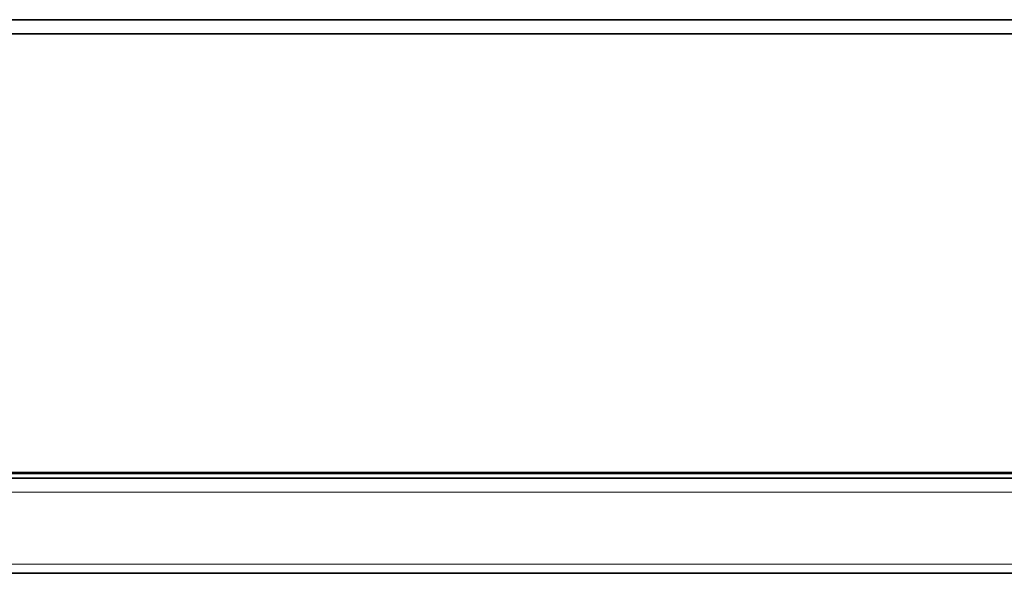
# Model space of a CAD drawing. Header units: millimetres. Extents: x 5 to 415, y 5 to 292.
# Tile 20 of 199: x 116 to 137, y 52 to 63. Entities that reach past the tile are written whole.
import ezdxf

# ---------------------------------------------------------------- set-up
doc = ezdxf.new("R2010")
doc.units = ezdxf.units.MM
doc.layers.add('Sichtbar (ISO)', color=7, linetype='Continuous', lineweight=35)
doc.layers.add('Sichtbar schmal (ISO)', color=7, linetype='Continuous', lineweight=18)

msp = doc.modelspace()

# ---------------------------------------------------------------- linework, layer by layer
at = {"layer": 'Sichtbar (ISO)'}
for p, q in [((95.60547838, 63.46694728), (139.44548023, 63.46681008)), ((95.60549267, 53.916153), (139.44547732, 53.91592093)), ((95.60551027, 53.8167118), (183.28544572, 53.8167118)), ((183.28547485, 51.81671174), (95.60548126, 51.81671174))]:
    msp.add_line(p, q, dxfattribs=at)
msp.add_open_spline([(95.60584877, 63.16667616), (110.21902322, 63.16672409), (124.83219767, 63.16677201), (154.05854657, 63.16686786), (168.67172102, 63.16691579), (183.28489547, 63.16689274)], degree=3, knots=[0.0000081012, 0.0000081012, 0.0000081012, 0.0000081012, 4.3839604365, 4.3839604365, 8.7679127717, 8.7679127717, 8.7679127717, 8.7679127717], dxfattribs=at)
at = {"layer": 'Sichtbar schmal (ISO)'}
for p, q in [((183.28527134, 53.94478563), (95.60554754, 53.94478581)), ((95.6054642, 53.52718229), (183.2854835, 53.52718156)), ((183.28547489, 52.00973184), (95.605474, 52.00973195))]:
    msp.add_line(p, q, dxfattribs=at)

doc.saveas('drawing.dxf')
